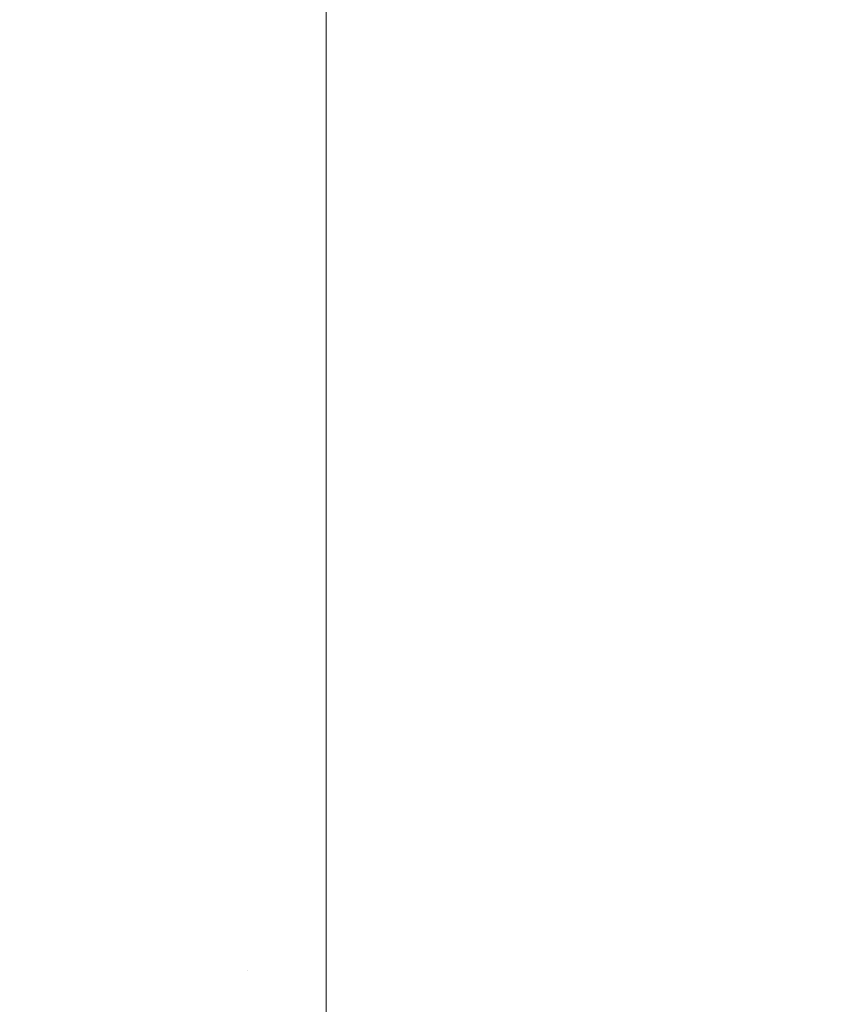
# Model space of a CAD drawing. Header units: centimetres. Extents: x -25.8 to 27.5, y 33.3 to 35.1.
# Tile 21 of 256: x -25.7014 to -25.6788, y 33.3876 to 33.4148. Entities that reach past the tile are written whole.
import ezdxf

# ---------------------------------------------------------------- set-up
doc = ezdxf.new("R2010")
doc.units = ezdxf.units.CM
doc.header["$LTSCALE"] = 2.54
doc.layers.add('Lucido design-1', color=7, linetype='Continuous')

# ---------------------------------------------------------------- blocks, each defined once
blk = doc.blocks.new('Gruppo-6-1')
at = {"color": 7, "linetype": 'Continuous', "lineweight": 9}
for points, invisible_edges in [([(-25.697306, 33.414768, 329.789484), (-25.698377, 33.414976, 329.789484), (-25.697555, 33.418791, 329.788529), (-25.696646, 33.418616, 329.788529)], 15), ([(-25.697306, 33.414768, 305.822721), (-25.698377, 33.414976, 305.822721), (-25.697555, 33.418791, 305.821766), (-25.696646, 33.418616, 305.821766)], 15), ([(-25.696226, 33.414607, 329.789484), (-25.697306, 33.414768, 329.789484), (-25.696646, 33.418616, 329.788529), (-25.69573, 33.418479, 329.788529)], 15), ([(-25.696226, 33.414607, 305.822721), (-25.697306, 33.414768, 305.822721), (-25.696646, 33.418616, 305.821766), (-25.69573, 33.418479, 305.821766)], 15), ([(-25.695141, 33.414491, 329.789484), (-25.696226, 33.414607, 329.789484), (-25.69573, 33.418479, 329.788529), (-25.69481, 33.418381, 329.788529)], 15), ([(-25.695141, 33.414491, 305.822721), (-25.696226, 33.414607, 305.822721), (-25.69573, 33.418479, 305.821766), (-25.69481, 33.418381, 305.821766)], 15), ([(-25.694051, 33.414422, 329.789484), (-25.695141, 33.414491, 329.789484), (-25.69481, 33.418381, 329.788529), (-25.693886, 33.418322, 329.788529)], 15), ([(-25.694051, 33.414422, 305.822721), (-25.695141, 33.414491, 305.822721), (-25.69481, 33.418381, 305.821766), (-25.693886, 33.418322, 305.821766)], 15), ([(-25.69296, 33.414399, 329.789484), (-25.694051, 33.414422, 329.789484), (-25.693886, 33.418322, 329.788529), (-25.69296, 33.418302, 329.788529)], 7), ([(-25.69296, 33.414399, 305.822721), (-25.694051, 33.414422, 305.822721), (-25.693886, 33.418322, 305.821766), (-25.69296, 33.418302, 305.821766)], 7), ([(27.40704, 33.418302, 329.788529), (27.40704, 33.414399, 329.789484), (-25.69296, 33.414399, 329.789484), (-25.69296, 33.418302, 329.788529)], 10), ([(27.40704, 33.418302, 305.821766), (27.40704, 33.414399, 305.822721), (-25.69296, 33.414399, 305.822721), (-25.69296, 33.418302, 305.821766)], 10), ([(-25.701343, 33.416385, 330.582904), (-25.702343, 33.416762, 330.582904), (-25.70388, 33.412937, 330.581737), (-25.702717, 33.412498, 330.581737)], 15), ([(-25.701343, 33.416385, 306.61614), (-25.702343, 33.416762, 306.61614), (-25.70388, 33.412937, 306.614974), (-25.702717, 33.412498, 306.614974)], 15), ([(-25.700329, 33.416051, 330.582904), (-25.701343, 33.416385, 330.582904), (-25.702717, 33.412498, 330.581737), (-25.701536, 33.412109, 330.581737)], 15), ([(-25.700329, 33.416051, 306.61614), (-25.701343, 33.416385, 306.61614), (-25.702717, 33.412498, 306.614974), (-25.701536, 33.412109, 306.614974)], 15), ([(-25.699301, 33.41576, 330.582904), (-25.700329, 33.416051, 330.582904), (-25.701536, 33.412109, 330.581737), (-25.70034, 33.41177, 330.581737)], 15), ([(-25.699301, 33.41576, 306.61614), (-25.700329, 33.416051, 306.61614), (-25.701536, 33.412109, 306.614974), (-25.70034, 33.41177, 306.614974)], 15), ([(-25.701622, 33.411829, 329.790596), (-25.702814, 33.412222, 329.790596), (-25.701526, 33.415867, 329.789484), (-25.700489, 33.415526, 329.789484)], 15), ([(-25.701622, 33.411829, 305.823833), (-25.702814, 33.412222, 305.823833), (-25.701526, 33.415867, 305.822721), (-25.700489, 33.415526, 305.822721)], 15), ([(-25.698262, 33.415513, 330.582904), (-25.699301, 33.41576, 330.582904), (-25.70034, 33.41177, 330.581737), (-25.69913, 33.411483, 330.581737)], 15), ([(-25.698262, 33.415513, 306.61614), (-25.699301, 33.41576, 306.61614), (-25.70034, 33.41177, 306.614974), (-25.69913, 33.411483, 306.614974)], 15), ([(-25.700414, 33.411486, 329.790596), (-25.701622, 33.411829, 329.790596), (-25.700489, 33.415526, 329.789484), (-25.699439, 33.415228, 329.789484)], 15), ([(-25.700414, 33.411486, 305.823833), (-25.701622, 33.411829, 305.823833), (-25.700489, 33.415526, 305.822721), (-25.699439, 33.415228, 305.822721)], 15), ([(-25.697213, 33.41531, 330.582904), (-25.698262, 33.415513, 330.582904), (-25.69913, 33.411483, 330.581737), (-25.697909, 33.411246, 330.581737)], 15), ([(-25.697213, 33.41531, 306.61614), (-25.698262, 33.415513, 306.61614), (-25.69913, 33.411483, 306.614974), (-25.697909, 33.411246, 306.614974)], 15), ([(-25.699192, 33.411196, 329.790596), (-25.700414, 33.411486, 329.790596), (-25.699439, 33.415228, 329.789484), (-25.698377, 33.414976, 329.789484)], 15), ([(-25.699192, 33.411196, 305.823833), (-25.700414, 33.411486, 305.823833), (-25.699439, 33.415228, 305.822721), (-25.698377, 33.414976, 305.822721)], 15), ([(-25.696156, 33.415152, 330.582904), (-25.697213, 33.41531, 330.582904), (-25.697909, 33.411246, 330.581737), (-25.69668, 33.411062, 330.581737)], 15), ([(-25.696156, 33.415152, 306.61614), (-25.697213, 33.41531, 306.61614), (-25.697909, 33.411246, 306.614974), (-25.69668, 33.411062, 306.614974)], 15), ([(-25.697959, 33.410957, 329.790596), (-25.699192, 33.411196, 329.790596), (-25.698377, 33.414976, 329.789484), (-25.697306, 33.414768, 329.789484)], 15), ([(-25.697959, 33.410957, 305.823833), (-25.699192, 33.411196, 305.823833), (-25.698377, 33.414976, 305.822721), (-25.697306, 33.414768, 305.822721)], 15), ([(-25.695094, 33.415038, 330.582904), (-25.696156, 33.415152, 330.582904), (-25.69668, 33.411062, 330.581737), (-25.695444, 33.410931, 330.581737)], 15), ([(-25.695094, 33.415038, 306.61614), (-25.696156, 33.415152, 306.61614), (-25.69668, 33.411062, 306.614974), (-25.695444, 33.410931, 306.614974)], 15), ([(-25.694028, 33.414971, 330.582904), (-25.695094, 33.415038, 330.582904), (-25.695444, 33.410931, 330.581737), (-25.694203, 33.410852, 330.581737)], 15), ([(-25.694028, 33.414971, 306.61614), (-25.695094, 33.415038, 306.61614), (-25.695444, 33.410931, 306.614974), (-25.694203, 33.410852, 306.614974)], 15), ([(-25.694028, 33.414971, 330.582904), (-25.694203, 33.410852, 330.581737), (-25.69296, 33.410825, 330.581737), (-25.69296, 33.414914, 330.582894)], 11), ([(-25.694028, 33.414971, 306.61614), (-25.694203, 33.410852, 306.614974), (-25.69296, 33.410825, 306.614974), (-25.69296, 33.414914, 306.616131)], 11), ([(-25.696717, 33.410772, 329.790596), (-25.697959, 33.410957, 329.790596), (-25.697306, 33.414768, 329.789484), (-25.696226, 33.414607, 329.789484)], 15), ([(-25.696717, 33.410772, 305.823833), (-25.697959, 33.410957, 305.823833), (-25.697306, 33.414768, 305.822721), (-25.696226, 33.414607, 305.822721)], 15), ([(-25.69296, 33.41083, 330.581738), (27.40704, 33.41083, 330.581738), (27.40704, 33.414914, 330.582894), (-25.69296, 33.414914, 330.582894)], 5), ([(-25.69296, 33.41083, 306.614975), (27.40704, 33.41083, 306.614975), (27.40704, 33.414914, 306.616131), (-25.69296, 33.414914, 306.616131)], 5), ([(-25.695469, 33.410639, 329.790596), (-25.696717, 33.410772, 329.790596), (-25.696226, 33.414607, 329.789484), (-25.695141, 33.414491, 329.789484)], 15), ([(-25.695469, 33.410639, 305.823833), (-25.696717, 33.410772, 305.823833), (-25.696226, 33.414607, 305.822721), (-25.695141, 33.414491, 305.822721)], 15), ([(-25.694215, 33.410559, 329.790596), (-25.695469, 33.410639, 329.790596), (-25.695141, 33.414491, 329.789484), (-25.694051, 33.414422, 329.789484)], 15), ([(-25.694215, 33.410559, 305.823833), (-25.695469, 33.410639, 305.823833), (-25.695141, 33.414491, 305.822721), (-25.694051, 33.414422, 305.822721)], 15), ([(-25.69296, 33.414231, 329.789532), (-25.69296, 33.410532, 329.790596), (-25.694215, 33.410559, 329.790596), (-25.694051, 33.414422, 329.789484)], 14), ([(-25.69296, 33.414231, 305.822769), (-25.69296, 33.410532, 305.823833), (-25.694215, 33.410559, 305.823833), (-25.694051, 33.414422, 305.822721)], 14), ([(-25.694051, 33.414422, 329.789484), (-25.69296, 33.414399, 329.789484), (-25.69296, 33.414231, 329.789532)], 9), ([(-25.694051, 33.414422, 305.822721), (-25.69296, 33.414399, 305.822721), (-25.69296, 33.414231, 305.822769)], 9), ([(27.40704, 33.414399, 329.789484), (27.40704, 33.414231, 329.789532), (-25.69296, 33.414231, 329.789532), (-25.69296, 33.414399, 329.789484)], 10), ([(27.40704, 33.414399, 305.822721), (27.40704, 33.414231, 305.822769), (-25.69296, 33.414231, 305.822769), (-25.69296, 33.414399, 305.822721)], 10), ([(-25.69296, 33.410532, 329.790596), (-25.69296, 33.414231, 329.789532), (27.40704, 33.414231, 329.789532), (27.40704, 33.410532, 329.790596)], 10), ([(-25.69296, 33.410532, 305.823833), (-25.69296, 33.414231, 305.822769), (27.40704, 33.414231, 305.822769), (27.40704, 33.410532, 305.823833)], 10), ([(-25.70034, 33.41177, 330.581737), (-25.701536, 33.412109, 330.581737), (-25.702726, 33.408224, 330.580397), (-25.701363, 33.407838, 330.580397)], 15), ([(-25.70034, 33.41177, 306.614974), (-25.701536, 33.412109, 306.614974), (-25.702726, 33.408224, 306.613634), (-25.701363, 33.407838, 306.613634)], 15), ([(-25.701377, 33.407787, 329.791865), (-25.702741, 33.408173, 329.791865), (-25.701622, 33.411829, 329.790596), (-25.700414, 33.411486, 329.790596)], 15), ([(-25.701377, 33.407787, 305.825102), (-25.702741, 33.408173, 305.825102), (-25.701622, 33.411829, 305.823833), (-25.700414, 33.411486, 305.823833)], 15), ([(-25.69913, 33.411483, 330.581737), (-25.70034, 33.41177, 330.581737), (-25.701363, 33.407838, 330.580397), (-25.699986, 33.407511, 330.580397)], 15), ([(-25.69913, 33.411483, 306.614974), (-25.70034, 33.41177, 306.614974), (-25.701363, 33.407838, 306.613634), (-25.699986, 33.407511, 306.613634)], 15), ([(-25.699997, 33.407458, 329.791865), (-25.701377, 33.407787, 329.791865), (-25.700414, 33.411486, 329.790596), (-25.699192, 33.411196, 329.790596)], 15), ([(-25.699997, 33.407458, 305.825102), (-25.701377, 33.407787, 305.825102), (-25.700414, 33.411486, 305.823833), (-25.699192, 33.411196, 305.823833)], 15), ([(-25.697909, 33.411246, 330.581737), (-25.69913, 33.411483, 330.581737), (-25.699986, 33.407511, 330.580397), (-25.698596, 33.407242, 330.580397)], 15), ([(-25.697909, 33.411246, 306.614974), (-25.69913, 33.411483, 306.614974), (-25.699986, 33.407511, 306.613634), (-25.698596, 33.407242, 306.613634)], 15), ([(-25.698605, 33.407189, 329.791865), (-25.699997, 33.407458, 329.791865), (-25.699192, 33.411196, 329.790596), (-25.697959, 33.410957, 329.790596)], 15), ([(-25.698605, 33.407189, 305.825102), (-25.699997, 33.407458, 305.825102), (-25.699192, 33.411196, 305.823833), (-25.697959, 33.410957, 305.823833)], 15), ([(-25.69668, 33.411062, 330.581737), (-25.697909, 33.411246, 330.581737), (-25.698596, 33.407242, 330.580397), (-25.697196, 33.407032, 330.580397)], 15), ([(-25.69668, 33.411062, 306.614974), (-25.697909, 33.411246, 306.614974), (-25.698596, 33.407242, 306.613634), (-25.697196, 33.407032, 306.613634)], 15), ([(-25.697203, 33.406979, 329.791865), (-25.698605, 33.407189, 329.791865), (-25.697959, 33.410957, 329.790596), (-25.696717, 33.410772, 329.790596)], 15), ([(-25.697203, 33.406979, 305.825102), (-25.698605, 33.407189, 305.825102), (-25.697959, 33.410957, 305.823833), (-25.696717, 33.410772, 305.823833)], 15), ([(-25.695444, 33.410931, 330.581737), (-25.69668, 33.411062, 330.581737), (-25.697196, 33.407032, 330.580397), (-25.695788, 33.406882, 330.580397)], 15), ([(-25.695444, 33.410931, 306.614974), (-25.69668, 33.411062, 306.614974), (-25.697196, 33.407032, 306.613634), (-25.695788, 33.406882, 306.613634)], 15), ([(-25.694203, 33.410852, 330.581737), (-25.695444, 33.410931, 330.581737), (-25.695788, 33.406882, 330.580397), (-25.694375, 33.406792, 330.580397)], 15), ([(-25.694203, 33.410852, 306.614974), (-25.695444, 33.410931, 306.614974), (-25.695788, 33.406882, 306.613634), (-25.694375, 33.406792, 306.613634)], 15), ([(-25.69296, 33.406798, 330.580408), (-25.69296, 33.410825, 330.581737), (-25.694203, 33.410852, 330.581737), (-25.694375, 33.406792, 330.580397)], 14), ([(-25.69296, 33.406798, 306.613645), (-25.69296, 33.410825, 306.614974), (-25.694203, 33.410852, 306.614974), (-25.694375, 33.406792, 306.613634)], 14), ([(-25.695793, 33.406829, 329.791865), (-25.697203, 33.406979, 329.791865), (-25.696717, 33.410772, 329.790596), (-25.695469, 33.410639, 329.790596)], 15), ([(-25.695793, 33.406829, 305.825102), (-25.697203, 33.406979, 305.825102), (-25.696717, 33.410772, 305.823833), (-25.695469, 33.410639, 305.823833)], 15), ([(-25.694378, 33.406739, 329.791865), (-25.695793, 33.406829, 329.791865), (-25.695469, 33.410639, 329.790596), (-25.694215, 33.410559, 329.790596)], 15), ([(-25.694378, 33.406739, 305.825102), (-25.695793, 33.406829, 305.825102), (-25.695469, 33.410639, 305.823833), (-25.694215, 33.410559, 305.823833)], 15), ([(-25.69296, 33.406798, 330.580408), (27.40704, 33.406798, 330.580408), (27.40704, 33.41083, 330.581738), (-25.69296, 33.41083, 330.581738)], 5), ([(-25.69296, 33.406798, 306.613645), (27.40704, 33.406798, 306.613645), (27.40704, 33.41083, 306.614975), (-25.69296, 33.41083, 306.614975)], 5), ([(-25.69296, 33.410044, 329.790758), (-25.69296, 33.406709, 329.791865), (-25.694378, 33.406739, 329.791865), (-25.694215, 33.410559, 329.790596)], 14), ([(-25.69296, 33.410044, 305.823995), (-25.69296, 33.406709, 305.825102), (-25.694378, 33.406739, 305.825102), (-25.694215, 33.410559, 305.823833)], 14), ([(-25.694215, 33.410559, 329.790596), (-25.69296, 33.410532, 329.790596), (-25.69296, 33.410044, 329.790758)], 9), ([(-25.694215, 33.410559, 305.823833), (-25.69296, 33.410532, 305.823833), (-25.69296, 33.410044, 305.823995)], 9), ([(27.40704, 33.410532, 329.790596), (27.40704, 33.410044, 329.790758), (-25.69296, 33.410044, 329.790758), (-25.69296, 33.410532, 329.790596)], 10), ([(27.40704, 33.410532, 305.823833), (27.40704, 33.410044, 305.823995), (-25.69296, 33.410044, 305.823995), (-25.69296, 33.410532, 305.823833)], 10), ([(-25.69296, 33.406709, 329.791865), (-25.69296, 33.410044, 329.790758), (27.40704, 33.410044, 329.790758), (27.40704, 33.406709, 329.791865)], 10), ([(-25.69296, 33.406709, 305.825102), (-25.69296, 33.410044, 305.823995), (27.40704, 33.410044, 305.823995), (27.40704, 33.406709, 305.825102)], 10), ([(-25.701363, 33.407838, 330.580397), (-25.702726, 33.408224, 330.580397), (-25.703896, 33.404403, 330.578886), (-25.70237, 33.403971, 330.578886)], 15), ([(-25.701363, 33.407838, 306.613634), (-25.702726, 33.408224, 306.613634), (-25.703896, 33.404403, 306.612123), (-25.70237, 33.403971, 306.612123)], 15), ([(-25.702328, 33.404135, 329.793289), (-25.703846, 33.404565, 329.793289), (-25.702741, 33.408173, 329.791865), (-25.701377, 33.407787, 329.791865)], 15), ([(-25.702328, 33.404135, 305.826526), (-25.703846, 33.404565, 305.826526), (-25.702741, 33.408173, 305.825102), (-25.701377, 33.407787, 305.825102)], 15), ([(-25.699986, 33.407511, 330.580397), (-25.701363, 33.407838, 330.580397), (-25.70237, 33.403971, 330.578886), (-25.700828, 33.403604, 330.578886)], 15), ([(-25.699986, 33.407511, 306.613634), (-25.701363, 33.407838, 306.613634), (-25.70237, 33.403971, 306.612123), (-25.700828, 33.403604, 306.612123)], 15), ([(-25.700792, 33.40377, 329.793289), (-25.702328, 33.404135, 329.793289), (-25.701377, 33.407787, 329.791865), (-25.699997, 33.407458, 329.791865)], 15), ([(-25.700792, 33.40377, 305.826526), (-25.702328, 33.404135, 305.826526), (-25.701377, 33.407787, 305.825102), (-25.699997, 33.407458, 305.825102)], 15), ([(-25.698596, 33.407242, 330.580397), (-25.699986, 33.407511, 330.580397), (-25.700828, 33.403604, 330.578886), (-25.699271, 33.403303, 330.578886)], 15), ([(-25.698596, 33.407242, 306.613634), (-25.699986, 33.407511, 306.613634), (-25.700828, 33.403604, 306.612123), (-25.699271, 33.403303, 306.612123)], 15), ([(-25.699243, 33.40347, 329.793289), (-25.700792, 33.40377, 329.793289), (-25.699997, 33.407458, 329.791865), (-25.698605, 33.407189, 329.791865)], 15), ([(-25.699243, 33.40347, 305.826526), (-25.700792, 33.40377, 305.826526), (-25.699997, 33.407458, 305.825102), (-25.698605, 33.407189, 305.825102)], 15), ([(-25.697196, 33.407032, 330.580397), (-25.698596, 33.407242, 330.580397), (-25.699271, 33.403303, 330.578886), (-25.697704, 33.403069, 330.578886)], 15), ([(-25.697196, 33.407032, 306.613634), (-25.698596, 33.407242, 306.613634), (-25.699271, 33.403303, 306.612123), (-25.697704, 33.403069, 306.612123)], 15), ([(-25.697682, 33.403236, 329.793289), (-25.699243, 33.40347, 329.793289), (-25.698605, 33.407189, 329.791865), (-25.697203, 33.406979, 329.791865)], 15), ([(-25.697682, 33.403236, 305.826526), (-25.699243, 33.40347, 305.826526), (-25.698605, 33.407189, 305.825102), (-25.697203, 33.406979, 305.825102)], 15), ([(-25.695788, 33.406882, 330.580397), (-25.697196, 33.407032, 330.580397), (-25.697704, 33.403069, 330.578886), (-25.696127, 33.402901, 330.578886)], 15), ([(-25.695788, 33.406882, 306.613634), (-25.697196, 33.407032, 306.613634), (-25.697704, 33.403069, 306.612123), (-25.696127, 33.402901, 306.612123)], 15), ([(-25.696113, 33.403069, 329.793289), (-25.697682, 33.403236, 329.793289), (-25.697203, 33.406979, 329.791865), (-25.695793, 33.406829, 329.791865)], 15), ([(-25.696113, 33.403069, 305.826526), (-25.697682, 33.403236, 305.826526), (-25.697203, 33.406979, 305.825102), (-25.695793, 33.406829, 305.825102)], 15), ([(-25.694375, 33.406792, 330.580397), (-25.695788, 33.406882, 330.580397), (-25.696127, 33.402901, 330.578886), (-25.694545, 33.4028, 330.578886)], 15), ([(-25.694375, 33.406792, 306.613634), (-25.695788, 33.406882, 306.613634), (-25.696127, 33.402901, 306.612123), (-25.694545, 33.4028, 306.612123)], 15), ([(-25.694538, 33.402969, 329.793289), (-25.696113, 33.403069, 329.793289), (-25.695793, 33.406829, 329.791865), (-25.694378, 33.406739, 329.791865)], 15), ([(-25.694538, 33.402969, 305.826526), (-25.696113, 33.403069, 305.826526), (-25.695793, 33.406829, 305.825102), (-25.694378, 33.406739, 305.825102)], 15), ([(-25.69296, 33.402827, 330.578909), (-25.69296, 33.406762, 330.580397), (-25.694375, 33.406792, 330.580397), (-25.694545, 33.4028, 330.578886)], 14), ([(-25.69296, 33.402827, 306.612146), (-25.69296, 33.406762, 306.613634), (-25.694375, 33.406792, 306.613634), (-25.694545, 33.4028, 306.612123)], 14), ([(-25.694375, 33.406792, 330.580397), (-25.69296, 33.406762, 330.580397), (-25.69296, 33.406798, 330.580408)], 9), ([(-25.694375, 33.406792, 306.613634), (-25.69296, 33.406762, 306.613634), (-25.69296, 33.406798, 306.613645)], 9), ([(27.40704, 33.406762, 330.580397), (27.40704, 33.406798, 330.580408), (-25.69296, 33.406798, 330.580408), (-25.69296, 33.406762, 330.580397)], 10), ([(27.40704, 33.406762, 306.613634), (27.40704, 33.406798, 306.613645), (-25.69296, 33.406798, 306.613645), (-25.69296, 33.406762, 306.613634)], 10), ([(-25.69296, 33.406762, 330.580397), (-25.69296, 33.402827, 330.578909), (27.40704, 33.402827, 330.578909), (27.40704, 33.406762, 330.580397)], 10), ([(-25.69296, 33.406762, 306.613634), (-25.69296, 33.402827, 306.612146), (27.40704, 33.402827, 306.612146), (27.40704, 33.406762, 306.613634)], 10), ([(-25.69296, 33.405915, 329.792165), (-25.69296, 33.402935, 329.793289), (-25.694538, 33.402969, 329.793289), (-25.694378, 33.406739, 329.791865)], 14), ([(-25.69296, 33.405915, 305.825402), (-25.69296, 33.402935, 305.826526), (-25.694538, 33.402969, 305.826526), (-25.694378, 33.406739, 305.825102)], 14), ([(-25.694378, 33.406739, 329.791865), (-25.69296, 33.406709, 329.791865), (-25.69296, 33.405915, 329.792165)], 9), ([(-25.694378, 33.406739, 305.825102), (-25.69296, 33.406709, 305.825102), (-25.69296, 33.405915, 305.825402)], 9), ([(27.40704, 33.406709, 329.791865), (27.40704, 33.405915, 329.792165), (-25.69296, 33.405915, 329.792165), (-25.69296, 33.406709, 329.791865)], 10), ([(27.40704, 33.406709, 305.825102), (27.40704, 33.405915, 305.825402), (-25.69296, 33.405915, 305.825402), (-25.69296, 33.406709, 305.825102)], 10), ([(-25.69296, 33.402935, 329.793289), (-25.69296, 33.405915, 329.792165), (27.40704, 33.405915, 329.792165), (27.40704, 33.402935, 329.793289)], 10), ([(-25.69296, 33.402935, 305.826526), (-25.69296, 33.405915, 305.825402), (27.40704, 33.405915, 305.825402), (27.40704, 33.402935, 305.826526)], 10), ([(-25.701575, 33.400136, 329.794865), (-25.703264, 33.400538, 329.794865), (-25.702328, 33.404135, 329.793289), (-25.700792, 33.40377, 329.793289)], 15), ([(-25.701575, 33.400136, 305.828102), (-25.703264, 33.400538, 305.828102), (-25.702328, 33.404135, 305.826526), (-25.700792, 33.40377, 305.826526)], 15), ([(-25.700828, 33.403604, 330.578886), (-25.70237, 33.403971, 330.578886), (-25.703359, 33.400175, 330.577209), (-25.701654, 33.39977, 330.577209)], 15), ([(-25.700828, 33.403604, 306.612123), (-25.70237, 33.403971, 306.612123), (-25.703359, 33.400175, 306.610446), (-25.701654, 33.39977, 306.610446)], 15), ([(-25.699871, 33.399806, 329.794865), (-25.701575, 33.400136, 329.794865), (-25.700792, 33.40377, 329.793289), (-25.699243, 33.40347, 329.793289)], 15), ([(-25.699871, 33.399806, 305.828102), (-25.701575, 33.400136, 305.828102), (-25.700792, 33.40377, 305.826526), (-25.699243, 33.40347, 305.826526)], 15), ([(-25.699271, 33.403303, 330.578886), (-25.700828, 33.403604, 330.578886), (-25.701654, 33.39977, 330.577209), (-25.699934, 33.399437, 330.577209)], 15), ([(-25.699271, 33.403303, 306.612123), (-25.700828, 33.403604, 306.612123), (-25.701654, 33.39977, 306.610446), (-25.699934, 33.399437, 306.610446)], 15), ([(-25.697704, 33.403069, 330.578886), (-25.699271, 33.403303, 330.578886), (-25.699934, 33.399437, 330.577209), (-25.698202, 33.399178, 330.577209)], 15), ([(-25.697704, 33.403069, 306.612123), (-25.699271, 33.403303, 306.612123), (-25.699934, 33.399437, 306.610446), (-25.698202, 33.399178, 306.610446)], 15), ([(-25.698154, 33.399549, 329.794865), (-25.699871, 33.399806, 329.794865), (-25.699243, 33.40347, 329.793289), (-25.697682, 33.403236, 329.793289)], 15), ([(-25.698154, 33.399549, 305.828102), (-25.699871, 33.399806, 305.828102), (-25.699243, 33.40347, 305.826526), (-25.697682, 33.403236, 305.826526)], 15), ([(-25.696428, 33.399366, 329.794865), (-25.698154, 33.399549, 329.794865), (-25.697682, 33.403236, 329.793289), (-25.696113, 33.403069, 329.793289)], 15), ([(-25.696428, 33.399366, 305.828102), (-25.698154, 33.399549, 305.828102), (-25.697682, 33.403236, 305.826526), (-25.696113, 33.403069, 305.826526)], 15), ([(-25.696127, 33.402901, 330.578886), (-25.697704, 33.403069, 330.578886), (-25.698202, 33.399178, 330.577209), (-25.69646, 33.398992, 330.577209)], 15), ([(-25.696127, 33.402901, 306.612123), (-25.697704, 33.403069, 306.612123), (-25.698202, 33.399178, 306.610446), (-25.69646, 33.398992, 306.610446)], 15), ([(-25.694696, 33.399255, 329.794865), (-25.696428, 33.399366, 329.794865), (-25.696113, 33.403069, 329.793289), (-25.694538, 33.402969, 329.793289)], 15), ([(-25.694696, 33.399255, 305.828102), (-25.696428, 33.399366, 305.828102), (-25.696113, 33.403069, 305.826526), (-25.694538, 33.402969, 305.826526)], 15), ([(-25.69296, 33.40185, 329.793749), (-25.69296, 33.399218, 329.794865), (-25.694696, 33.399255, 329.794865), (-25.694538, 33.402969, 329.793289)], 14), ([(-25.69296, 33.40185, 305.826986), (-25.69296, 33.399218, 305.828102), (-25.694696, 33.399255, 305.828102), (-25.694538, 33.402969, 305.826526)], 14), ([(-25.694538, 33.402969, 329.793289), (-25.69296, 33.402935, 329.793289), (-25.69296, 33.40185, 329.793749)], 9), ([(-25.694538, 33.402969, 305.826526), (-25.69296, 33.402935, 305.826526), (-25.69296, 33.40185, 305.826986)], 9), ([(27.40704, 33.402935, 329.793289), (27.40704, 33.40185, 329.793749), (-25.69296, 33.40185, 329.793749), (-25.69296, 33.402935, 329.793289)], 10), ([(27.40704, 33.402935, 305.826526), (27.40704, 33.40185, 305.826986), (-25.69296, 33.40185, 305.826986), (-25.69296, 33.402935, 305.826526)], 10), ([(-25.694545, 33.4028, 330.578886), (-25.696127, 33.402901, 330.578886), (-25.69646, 33.398992, 330.577209), (-25.694711, 33.398881, 330.577209)], 15), ([(-25.694545, 33.4028, 306.612123), (-25.696127, 33.402901, 306.612123), (-25.69646, 33.398992, 306.610446), (-25.694711, 33.398881, 306.610446)], 15), ([(-25.69296, 33.398923, 330.577243), (-25.69296, 33.402766, 330.578886), (-25.694545, 33.4028, 330.578886), (-25.694711, 33.398881, 330.577209)], 14), ([(-25.69296, 33.398923, 306.61048), (-25.69296, 33.402766, 306.612123), (-25.694545, 33.4028, 306.612123), (-25.694711, 33.398881, 306.610446)], 14), ([(-25.694545, 33.4028, 330.578886), (-25.69296, 33.402766, 330.578886), (-25.69296, 33.402827, 330.578909)], 9), ([(-25.694545, 33.4028, 306.612123), (-25.69296, 33.402766, 306.612123), (-25.69296, 33.402827, 306.612146)], 9), ([(27.40704, 33.402766, 330.578886), (27.40704, 33.402827, 330.578909), (-25.69296, 33.402827, 330.578909), (-25.69296, 33.402766, 330.578886)], 10), ([(27.40704, 33.402766, 306.612123), (27.40704, 33.402827, 306.612146), (-25.69296, 33.402827, 306.612146), (-25.69296, 33.402766, 306.612123)], 10), ([(-25.69296, 33.402766, 330.578886), (-25.69296, 33.398923, 330.577243), (27.40704, 33.398923, 330.577243), (27.40704, 33.402766, 330.578886)], 10), ([(-25.69296, 33.402766, 306.612123), (-25.69296, 33.398923, 306.61048), (27.40704, 33.398923, 306.61048), (27.40704, 33.402766, 306.612123)], 10), ([(-25.69296, 33.399218, 329.794865), (-25.69296, 33.40185, 329.793749), (27.40704, 33.40185, 329.793749), (27.40704, 33.399218, 329.794865)], 10), ([(-25.69296, 33.399218, 305.828102), (-25.69296, 33.40185, 305.826986), (27.40704, 33.40185, 305.826986), (27.40704, 33.399218, 305.828102)], 10), ([(-25.700489, 33.396204, 329.796592), (-25.702345, 33.396564, 329.796592), (-25.701575, 33.400136, 329.794865), (-25.699871, 33.399806, 329.794865)], 15), ([(-25.700489, 33.396204, 305.829829), (-25.702345, 33.396564, 305.829829), (-25.701575, 33.400136, 305.828102), (-25.699871, 33.399806, 305.828102)], 15), ([(-25.699934, 33.399437, 330.577209), (-25.701654, 33.39977, 330.577209), (-25.702464, 33.396014, 330.575368), (-25.700584, 33.39565, 330.575368)], 15), ([(-25.699934, 33.399437, 306.610446), (-25.701654, 33.39977, 306.610446), (-25.702464, 33.396014, 306.608605), (-25.700584, 33.39565, 306.608605)], 15), ([(-25.698618, 33.395924, 329.796592), (-25.700489, 33.396204, 329.796592), (-25.699871, 33.399806, 329.794865), (-25.698154, 33.399549, 329.794865)], 15), ([(-25.698618, 33.395924, 305.829829), (-25.700489, 33.396204, 305.829829), (-25.699871, 33.399806, 305.828102), (-25.698154, 33.399549, 305.828102)], 15), ([(-25.698202, 33.399178, 330.577209), (-25.699934, 33.399437, 330.577209), (-25.700584, 33.39565, 330.575368), (-25.69869, 33.395367, 330.575368)], 15), ([(-25.698202, 33.399178, 306.610446), (-25.699934, 33.399437, 306.610446), (-25.700584, 33.39565, 306.608605), (-25.69869, 33.395367, 306.608605)], 15), ([(-25.696738, 33.395724, 329.796592), (-25.698618, 33.395924, 329.796592), (-25.698154, 33.399549, 329.794865), (-25.696428, 33.399366, 329.794865)], 15), ([(-25.696738, 33.395724, 305.829829), (-25.698618, 33.395924, 305.829829), (-25.698154, 33.399549, 305.828102), (-25.696428, 33.399366, 305.828102)], 15), ([(-25.69646, 33.398992, 330.577209), (-25.698202, 33.399178, 330.577209), (-25.69869, 33.395367, 330.575368), (-25.696786, 33.395164, 330.575368)], 15), ([(-25.69646, 33.398992, 306.610446), (-25.698202, 33.399178, 306.610446), (-25.69869, 33.395367, 306.608605), (-25.696786, 33.395164, 306.608605)], 15), ([(-25.694851, 33.395604, 329.796592), (-25.696738, 33.395724, 329.796592), (-25.696428, 33.399366, 329.794865), (-25.694696, 33.399255, 329.794865)], 15), ([(-25.694851, 33.395604, 305.829829), (-25.696738, 33.395724, 305.829829), (-25.696428, 33.399366, 305.828102), (-25.694696, 33.399255, 305.828102)], 15), ([(-25.69296, 33.397858, 329.795508), (-25.69296, 33.395564, 329.796592), (-25.694851, 33.395604, 329.796592), (-25.694696, 33.399255, 329.794865)], 14), ([(-25.69296, 33.397858, 305.828745), (-25.69296, 33.395564, 305.829829), (-25.694851, 33.395604, 305.829829), (-25.694696, 33.399255, 305.828102)], 14), ([(-25.694696, 33.399255, 329.794865), (-25.69296, 33.399218, 329.794865), (-25.69296, 33.397858, 329.795508)], 9), ([(-25.694696, 33.399255, 305.828102), (-25.69296, 33.399218, 305.828102), (-25.69296, 33.397858, 305.828745)], 9), ([(27.40704, 33.399218, 329.794865), (27.40704, 33.397858, 329.795508), (-25.69296, 33.397858, 329.795508), (-25.69296, 33.399218, 329.794865)], 10), ([(27.40704, 33.399218, 305.828102), (27.40704, 33.397858, 305.828745), (-25.69296, 33.397858, 305.828745), (-25.69296, 33.399218, 305.828102)], 10), ([(-25.694711, 33.398881, 330.577209), (-25.69646, 33.398992, 330.577209), (-25.696786, 33.395164, 330.575368), (-25.694875, 33.395042, 330.575368)], 15), ([(-25.694711, 33.398881, 306.610446), (-25.69646, 33.398992, 306.610446), (-25.696786, 33.395164, 306.608605), (-25.694875, 33.395042, 306.608605)], 15), ([(-25.69296, 33.395093, 330.575412), (-25.69296, 33.398844, 330.577209), (-25.694711, 33.398881, 330.577209), (-25.694875, 33.395042, 330.575368)], 14), ([(-25.69296, 33.395093, 306.608649), (-25.69296, 33.398844, 306.610446), (-25.694711, 33.398881, 306.610446), (-25.694875, 33.395042, 306.608605)], 14), ([(-25.694711, 33.398881, 330.577209), (-25.69296, 33.398844, 330.577209), (-25.69296, 33.398923, 330.577243)], 9), ([(-25.694711, 33.398881, 306.610446), (-25.69296, 33.398844, 306.610446), (-25.69296, 33.398923, 306.61048)], 9), ([(27.40704, 33.398844, 330.577209), (27.40704, 33.398923, 330.577243), (-25.69296, 33.398923, 330.577243), (-25.69296, 33.398844, 330.577209)], 10), ([(27.40704, 33.398844, 306.610446), (27.40704, 33.398923, 306.61048), (-25.69296, 33.398923, 306.61048), (-25.69296, 33.398844, 306.610446)], 10), ([(-25.69296, 33.398844, 330.577209), (-25.69296, 33.395093, 330.575412), (27.40704, 33.395093, 330.575412), (27.40704, 33.398844, 330.577209)], 10), ([(-25.69296, 33.398844, 306.610446), (-25.69296, 33.395093, 306.608649), (27.40704, 33.395093, 306.608649), (27.40704, 33.398844, 306.610446)], 10), ([(-25.69296, 33.395564, 329.796592), (-25.69296, 33.397858, 329.795508), (27.40704, 33.397858, 329.795508), (27.40704, 33.395564, 329.796592)], 10), ([(-25.69296, 33.395564, 305.829829), (-25.69296, 33.397858, 305.828745), (27.40704, 33.397858, 305.828745), (27.40704, 33.395564, 305.829829)], 10), ([(-25.701095, 33.39267, 329.798468), (-25.703101, 33.393058, 329.798468), (-25.702345, 33.396564, 329.796592), (-25.700489, 33.396204, 329.796592)], 15), ([(-25.701095, 33.39267, 305.831705), (-25.703101, 33.393058, 305.831705), (-25.702345, 33.396564, 305.829829), (-25.700489, 33.396204, 305.829829)], 15), ([(-25.699074, 33.392368, 329.798468), (-25.701095, 33.39267, 329.798468), (-25.700489, 33.396204, 329.796592), (-25.698618, 33.395924, 329.796592)], 15), ([(-25.699074, 33.392368, 305.831705), (-25.701095, 33.39267, 305.831705), (-25.700489, 33.396204, 305.829829), (-25.698618, 33.395924, 305.829829)], 15), ([(-25.700584, 33.39565, 330.575368), (-25.702464, 33.396014, 330.575368), (-25.703255, 33.392343, 330.573369), (-25.701218, 33.391949, 330.573369)], 15), ([(-25.700584, 33.39565, 306.608605), (-25.702464, 33.396014, 306.608605), (-25.703255, 33.392343, 306.606606), (-25.701218, 33.391949, 306.606606)], 15), ([(-25.697042, 33.392151, 329.798468), (-25.699074, 33.392368, 329.798468), (-25.698618, 33.395924, 329.796592), (-25.696738, 33.395724, 329.796592)], 15), ([(-25.697042, 33.392151, 305.831705), (-25.699074, 33.392368, 305.831705), (-25.698618, 33.395924, 305.829829), (-25.696738, 33.395724, 305.829829)], 15), ([(-25.69869, 33.395367, 330.575368), (-25.700584, 33.39565, 330.575368), (-25.701218, 33.391949, 330.573369), (-25.699167, 33.391642, 330.573369)], 15), ([(-25.69869, 33.395367, 306.608605), (-25.700584, 33.39565, 306.608605), (-25.701218, 33.391949, 306.606606), (-25.699167, 33.391642, 306.606606)], 15), ([(-25.695003, 33.392021, 329.798468), (-25.697042, 33.392151, 329.798468), (-25.696738, 33.395724, 329.796592), (-25.694851, 33.395604, 329.796592)], 15), ([(-25.695003, 33.392021, 305.831705), (-25.697042, 33.392151, 305.831705), (-25.696738, 33.395724, 305.829829), (-25.694851, 33.395604, 305.829829)], 15), ([(-25.69296, 33.393947, 329.797438), (-25.69296, 33.391978, 329.798468), (-25.695003, 33.392021, 329.798468), (-25.694851, 33.395604, 329.796592)], 14), ([(-25.69296, 33.393947, 305.830675), (-25.69296, 33.391978, 305.831705), (-25.695003, 33.392021, 305.831705), (-25.694851, 33.395604, 305.829829)], 14), ([(-25.694851, 33.395604, 329.796592), (-25.69296, 33.395564, 329.796592), (-25.69296, 33.393947, 329.797438)], 9), ([(-25.694851, 33.395604, 305.829829), (-25.69296, 33.395564, 305.829829), (-25.69296, 33.393947, 305.830675)], 9), ([(-25.696786, 33.395164, 330.575368), (-25.69869, 33.395367, 330.575368), (-25.699167, 33.391642, 330.573369), (-25.697104, 33.391422, 330.573369)], 15), ([(-25.696786, 33.395164, 306.608605), (-25.69869, 33.395367, 306.608605), (-25.699167, 33.391642, 306.606606), (-25.697104, 33.391422, 306.606606)], 15), ([(27.40704, 33.395564, 329.796592), (27.40704, 33.393947, 329.797438), (-25.69296, 33.393947, 329.797438), (-25.69296, 33.395564, 329.796592)], 10), ([(27.40704, 33.395564, 305.829829), (27.40704, 33.393947, 305.830675), (-25.69296, 33.393947, 305.830675), (-25.69296, 33.395564, 305.829829)], 10), ([(-25.694875, 33.395042, 330.575368), (-25.696786, 33.395164, 330.575368), (-25.697104, 33.391422, 330.573369), (-25.695034, 33.39129, 330.573369)], 15), ([(-25.694875, 33.395042, 306.608605), (-25.696786, 33.395164, 306.608605), (-25.697104, 33.391422, 306.606606), (-25.695034, 33.39129, 306.606606)], 15), ([(-25.69296, 33.391344, 330.573421), (-25.69296, 33.395001, 330.575368), (-25.694875, 33.395042, 330.575368), (-25.695034, 33.39129, 330.573369)], 14), ([(-25.69296, 33.391344, 306.606658), (-25.69296, 33.395001, 306.608605), (-25.694875, 33.395042, 306.608605), (-25.695034, 33.39129, 306.606606)], 14), ([(-25.694875, 33.395042, 330.575368), (-25.69296, 33.395001, 330.575368), (-25.69296, 33.395093, 330.575412)], 9), ([(-25.694875, 33.395042, 306.608605), (-25.69296, 33.395001, 306.608605), (-25.69296, 33.395093, 306.608649)], 9), ([(27.40704, 33.395001, 330.575368), (27.40704, 33.395093, 330.575412), (-25.69296, 33.395093, 330.575412), (-25.69296, 33.395001, 330.575368)], 10), ([(27.40704, 33.395001, 306.608605), (27.40704, 33.395093, 306.608649), (-25.69296, 33.395093, 306.608649), (-25.69296, 33.395001, 306.608605)], 10), ([(-25.69296, 33.395001, 330.575368), (-25.69296, 33.391344, 330.573421), (27.40704, 33.391344, 330.573421), (27.40704, 33.395001, 330.575368)], 10), ([(-25.69296, 33.395001, 306.608605), (-25.69296, 33.391344, 306.606658), (27.40704, 33.391344, 306.606658), (27.40704, 33.395001, 306.608605)], 10), ([(-25.69296, 33.391978, 329.798468), (-25.69296, 33.393947, 329.797438), (27.40704, 33.393947, 329.797438), (27.40704, 33.391978, 329.798468)], 10), ([(-25.69296, 33.391978, 305.831705), (-25.69296, 33.393947, 305.830675), (27.40704, 33.393947, 305.830675), (27.40704, 33.391978, 305.831705)], 10), ([(-25.701688, 33.38921, 329.800489), (-25.70384, 33.389627, 329.800489), (-25.703101, 33.393058, 329.798468), (-25.701095, 33.39267, 329.798468)], 15), ([(-25.701688, 33.38921, 305.833726), (-25.70384, 33.389627, 305.833726), (-25.703101, 33.393058, 305.831705), (-25.701095, 33.39267, 305.831705)], 15), ([(-25.69952, 33.388886, 329.800489), (-25.701688, 33.38921, 329.800489), (-25.701095, 33.39267, 329.798468), (-25.699074, 33.392368, 329.798468)], 15), ([(-25.69952, 33.388886, 305.833726), (-25.701688, 33.38921, 305.833726), (-25.701095, 33.39267, 305.831705), (-25.699074, 33.392368, 305.831705)], 15), ([(-25.701218, 33.391949, 330.573369), (-25.703255, 33.392343, 330.573369), (-25.704027, 33.388762, 330.571214), (-25.701837, 33.388339, 330.571214)], 15), ([(-25.701218, 33.391949, 306.606606), (-25.703255, 33.392343, 306.606606), (-25.704027, 33.388762, 306.604451), (-25.701837, 33.388339, 306.604451)], 15), ([(-25.69734, 33.388654, 329.800489), (-25.69952, 33.388886, 329.800489), (-25.699074, 33.392368, 329.798468), (-25.697042, 33.392151, 329.798468)], 15), ([(-25.69734, 33.388654, 305.833726), (-25.69952, 33.388886, 305.833726), (-25.699074, 33.392368, 305.831705), (-25.697042, 33.392151, 305.831705)], 15), ([(-25.695152, 33.388514, 329.800489), (-25.69734, 33.388654, 329.800489), (-25.697042, 33.392151, 329.798468), (-25.695003, 33.392021, 329.798468)], 15), ([(-25.695152, 33.388514, 305.833726), (-25.69734, 33.388654, 305.833726), (-25.697042, 33.392151, 305.831705), (-25.695003, 33.392021, 305.831705)], 15), ([(-25.699167, 33.391642, 330.573369), (-25.701218, 33.391949, 330.573369), (-25.701837, 33.388339, 330.571214), (-25.699632, 33.388009, 330.571214)], 15), ([(-25.699167, 33.391642, 306.606606), (-25.701218, 33.391949, 306.606606), (-25.701837, 33.388339, 306.604451), (-25.699632, 33.388009, 306.604451)], 15), ([(-25.695152, 33.388514, 329.800489), (-25.695003, 33.392021, 329.798468), (-25.69296, 33.391978, 329.798468), (-25.69296, 33.390122, 329.799537)], 11), ([(-25.695152, 33.388514, 305.833726), (-25.695003, 33.392021, 305.831705), (-25.69296, 33.391978, 305.831705), (-25.69296, 33.390122, 305.832774)], 11), ([(27.40704, 33.391978, 329.798468), (27.40704, 33.390122, 329.799537), (-25.69296, 33.390122, 329.799537), (-25.69296, 33.391978, 329.798468)], 10), ([(27.40704, 33.391978, 305.831705), (27.40704, 33.390122, 305.832774), (-25.69296, 33.390122, 305.832774), (-25.69296, 33.391978, 305.831705)], 10), ([(-25.697104, 33.391422, 330.573369), (-25.699167, 33.391642, 330.573369), (-25.699632, 33.388009, 330.571214), (-25.697415, 33.387773, 330.571214)], 15), ([(-25.697104, 33.391422, 306.606606), (-25.699167, 33.391642, 306.606606), (-25.699632, 33.388009, 306.604451), (-25.697415, 33.387773, 306.604451)], 15), ([(-25.695034, 33.39129, 330.573369), (-25.697104, 33.391422, 330.573369), (-25.697415, 33.387773, 330.571214), (-25.695189, 33.387631, 330.571214)], 15), ([(-25.695034, 33.39129, 306.606606), (-25.697104, 33.391422, 306.606606), (-25.697415, 33.387773, 306.604451), (-25.695189, 33.387631, 306.604451)], 15), ([(-25.69296, 33.387682, 330.571272), (-25.69296, 33.391246, 330.573369), (-25.695034, 33.39129, 330.573369), (-25.695189, 33.387631, 330.571214)], 14), ([(-25.69296, 33.387682, 306.604509), (-25.69296, 33.391246, 306.606606), (-25.695034, 33.39129, 306.606606), (-25.695189, 33.387631, 306.604451)], 14), ([(-25.695034, 33.39129, 330.573369), (-25.69296, 33.391246, 330.573369), (-25.69296, 33.391344, 330.573421)], 9), ([(-25.695034, 33.39129, 306.606606), (-25.69296, 33.391246, 306.606606), (-25.69296, 33.391344, 306.606658)], 9), ([(27.40704, 33.391246, 330.573369), (27.40704, 33.391344, 330.573421), (-25.69296, 33.391344, 330.573421), (-25.69296, 33.391246, 330.573369)], 10), ([(27.40704, 33.391246, 306.606606), (27.40704, 33.391344, 306.606658), (-25.69296, 33.391344, 306.606658), (-25.69296, 33.391246, 306.606606)], 10), ([(-25.69296, 33.391246, 330.573369), (-25.69296, 33.387682, 330.571272), (27.40704, 33.387682, 330.571272), (27.40704, 33.391246, 330.573369)], 10), ([(-25.69296, 33.391246, 306.606606), (-25.69296, 33.387682, 306.604509), (27.40704, 33.387682, 306.604509), (27.40704, 33.391246, 306.606606)], 10), ([(-25.69296, 33.390122, 329.799537), (-25.69296, 33.388468, 329.800489), (-25.695152, 33.388514, 329.800489)], 10), ([(-25.69296, 33.390122, 305.832774), (-25.69296, 33.388468, 305.833726), (-25.695152, 33.388514, 305.833726)], 10), ([(-25.69296, 33.388468, 329.800489), (-25.69296, 33.390122, 329.799537), (27.40704, 33.390122, 329.799537), (27.40704, 33.388468, 329.800489)], 10), ([(-25.69296, 33.388468, 305.833726), (-25.69296, 33.390122, 305.832774), (27.40704, 33.390122, 305.832774), (27.40704, 33.388468, 305.833726)], 10), ([(-25.699955, 33.385484, 329.802654), (-25.702268, 33.38583, 329.802654), (-25.701688, 33.38921, 329.800489), (-25.69952, 33.388886, 329.800489)], 15), ([(-25.699955, 33.385484, 305.835891), (-25.702268, 33.38583, 305.835891), (-25.701688, 33.38921, 305.833726), (-25.69952, 33.388886, 305.833726)], 15), ([(-25.697631, 33.385237, 329.802654), (-25.699955, 33.385484, 329.802654), (-25.69952, 33.388886, 329.800489), (-25.69734, 33.388654, 329.800489)], 15), ([(-25.697631, 33.385237, 305.835891), (-25.699955, 33.385484, 305.835891), (-25.69952, 33.388886, 305.833726), (-25.69734, 33.388654, 305.833726)], 15), ([(-25.695297, 33.385088, 329.802654), (-25.697631, 33.385237, 329.802654), (-25.69734, 33.388654, 329.800489), (-25.695152, 33.388514, 329.800489)], 15), ([(-25.695297, 33.385088, 305.835891), (-25.697631, 33.385237, 305.835891), (-25.69734, 33.388654, 305.833726), (-25.695152, 33.388514, 305.833726)], 15), ([(-25.695297, 33.385088, 329.802654), (-25.695152, 33.388514, 329.800489), (-25.69296, 33.388468, 329.800489), (-25.69296, 33.386393, 329.801799)], 11), ([(-25.695297, 33.385088, 305.835891), (-25.695152, 33.388514, 305.833726), (-25.69296, 33.388468, 305.833726), (-25.69296, 33.386393, 305.835036)], 11), ([(-25.699632, 33.388009, 330.571214), (-25.701837, 33.388339, 330.571214), (-25.70244, 33.384827, 330.568908), (-25.700085, 33.384474, 330.568908)], 15), ([(-25.699632, 33.388009, 306.604451), (-25.701837, 33.388339, 306.604451), (-25.70244, 33.384827, 306.602145), (-25.700085, 33.384474, 306.602145)], 15), ([(27.40704, 33.388468, 329.800489), (27.40704, 33.386393, 329.801799), (-25.69296, 33.386393, 329.801799), (-25.69296, 33.388468, 329.800489)], 10), ([(27.40704, 33.388468, 305.833726), (27.40704, 33.386393, 305.835036), (-25.69296, 33.386393, 305.835036), (-25.69296, 33.388468, 305.833726)], 10), ([(-25.697415, 33.387773, 330.571214), (-25.699632, 33.388009, 330.571214), (-25.700085, 33.384474, 330.568908), (-25.697717, 33.384222, 330.568908)], 15), ([(-25.697415, 33.387773, 306.604451), (-25.699632, 33.388009, 306.604451), (-25.700085, 33.384474, 306.602145), (-25.697717, 33.384222, 306.602145)], 15), ([(-25.695189, 33.387631, 330.571214), (-25.697415, 33.387773, 330.571214), (-25.697717, 33.384222, 330.568908), (-25.695341, 33.38407, 330.568908)], 15), ([(-25.695189, 33.387631, 306.604451), (-25.697415, 33.387773, 306.604451), (-25.697717, 33.384222, 306.602145), (-25.695341, 33.38407, 306.602145)], 15), ([(-25.695189, 33.387631, 330.571214), (-25.69296, 33.387583, 330.571214), (-25.69296, 33.387682, 330.571272)], 9), ([(-25.695189, 33.387631, 306.604451), (-25.69296, 33.387583, 306.604451), (-25.69296, 33.387682, 306.604509)], 9), ([(27.40704, 33.387583, 330.571214), (27.40704, 33.387682, 330.571272), (-25.69296, 33.387682, 330.571272), (-25.69296, 33.387583, 330.571214)], 10), ([(27.40704, 33.387583, 306.604451), (27.40704, 33.387682, 306.604509), (-25.69296, 33.387682, 306.604509), (-25.69296, 33.387583, 306.604451)], 10), ([(-25.69296, 33.384116, 330.56897), (-25.69296, 33.387583, 330.571214), (-25.695189, 33.387631, 330.571214), (-25.695341, 33.38407, 330.568908)], 14), ([(-25.69296, 33.384116, 306.602207), (-25.69296, 33.387583, 306.604451), (-25.695189, 33.387631, 306.604451), (-25.695341, 33.38407, 306.602145)], 14)]:
    blk.add_3dface(points, dxfattribs=dict(at, invisible_edges=invisible_edges))

msp = doc.modelspace()

# ---------------------------------------------------------------- block references
at = {"layer": 'Lucido design-1', "color": 7}
msp.add_blockref('Gruppo-6-1', (0, 0), dxfattribs=at)

doc.saveas('drawing.dxf')
